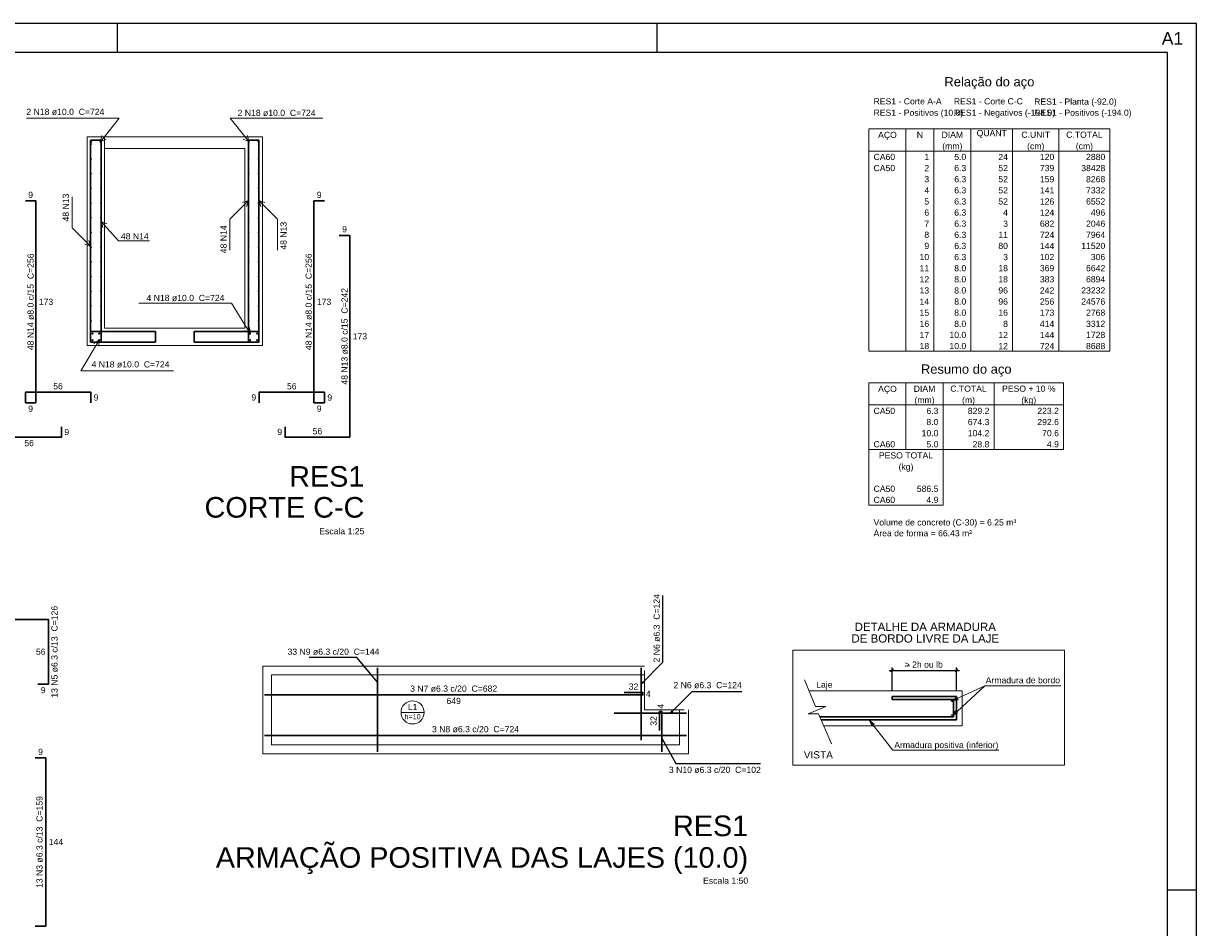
# Model space of a CAD drawing. Header units: millimetres. Extents: x 0 to 84.1, y 0 to 59.4.
# Tile 5 of 5: x 43.9 to 84.1, y 28.4 to 59.4. Entities that reach past the tile are written whole.
import ezdxf

# ---------------------------------------------------------------- set-up
doc = ezdxf.new("R2010")
doc.units = ezdxf.units.MM
doc.header["$MEASUREMENT"] = 0
doc.linetypes.add('NULL', pattern=[0])
doc.layers.get('0').update_dxf_attribs({"lineweight": 18})
for name, color, linetype, lineweight in [('Cotas', 1, 'Continuous', 0), ('Descrição da armadura', 7, 'Continuous', 0), ('DT-Arm complementar', 5, 'Continuous', 5), ('DT-Armadura', 2, 'Continuous', 30), ('DT-Armadura positiva', 2, 'Continuous', 30), ('DT-Barras na forma', 2, 'Continuous', 30), ('DT-Barras no corte', 5, 'Continuous', 5), ('DT-Barras rebatidas', 2, 'Continuous', 30), ('DT-Forma', 5, 'Continuous', 5), ('DT-Indicações', 9, 'Continuous', 5), ('DT-Relação do aço', 9, 'Continuous', 5), ('DT-Textos', 7, 'Continuous', 5), ('DT-Título', 3, 'Continuous', 20), ('Textos armaduras', 7, 'Continuous', 0)]:
    doc.layers.add(name, color=color, linetype=linetype, lineweight=lineweight)
doc.layers.add('SEDUC_MARF', color=1, linetype='Continuous')
doc.layers.add('SEDUC_MARGG', color=7, linetype='Continuous')
doc.styles.add('Arial', font='txt')
doc.dimstyles.get("Standard").update_dxf_attribs({"dimtxt": 0.18, "dimasz": 0.18, "dimexe": 0.18, "dimexo": 0.0625, "dimgap": 0.09, "dimtad": 0, "dimtih": 1, "dimtoh": 1, "dimdec": 4, "dimzin": 0, "dimdsep": 46, "dimtxsty": 'Standard', "dimcen": 0.09, "dimadec": 0, "dimazin": 0, "dimtfac": 1, "dimtdec": 4, "dimtofl": 0, "dimtmove": 0, "dimatfit": 3, "dimfxl": 1, "dimtolj": 1, "dimtzin": 0, "dimarcsym": 0})
doc.dimstyles.new('UM_50.000000', dxfattribs={"dimtxt": 0.18, "dimasz": 0.1, "dimexe": 0.1, "dimexo": 0.2, "dimgap": 0, "dimtad": 1, "dimtih": 1, "dimtoh": 1, "dimdec": 1, "dimlfac": 50, "dimzin": 0, "dimdsep": 46, "dimtxsty": 'Standard', "dimcen": 0.09, "dimdle": 0.1, "dimadec": 1, "dimazin": 2, "dimtfac": 1, "dimtdec": 4, "dimtofl": 0, "dimtmove": 0, "dimatfit": 3, "dimfxl": 1, "dimtolj": 1, "dimarcsym": 0})

# ---------------------------------------------------------------- blocks, each defined once
blk = doc.blocks.new('_Oblique')
at = {"color": 0, "linetype": 'ByBlock', "lineweight": -2}
blk.add_line((-0.5, -0.5), (0.5, 0.5), dxfattribs=at)
blk = doc.blocks.new('*D6')
at = {"layer": 'Defpoints', "color": 0}
for p in [(75.871, 37.225), (73.661, 36.33), (75.871, 36.33)]:
    blk.add_point(p, dxfattribs=at)
at = {"layer": 'DT-Relação do aço', "color": 0, "linetype": 'Continuous', "lineweight": -2}
for p, q in [((73.561, 37.225), (75.971, 37.225)), ((73.661, 36.53), (73.661, 37.325)), ((75.871, 36.53), (75.871, 37.325))]:
    blk.add_line(p, q, dxfattribs=at)
at = {"layer": 'DT-Relação do aço', "color": 0, "lineweight": -2, "xscale": 0.1, "yscale": 0.1, "zscale": 0.1, "rotation": 180}
blk.add_blockref('_Oblique', (73.661, 37.225), dxfattribs=at)
at = {"layer": 'DT-Relação do aço', "color": 0, "lineweight": -2, "xscale": 0.1, "yscale": 0.1, "zscale": 0.1}
blk.add_blockref('_Oblique', (75.871, 37.225), dxfattribs=at)

msp = doc.modelspace()

# ---------------------------------------------------------------- linework, layer by layer
at = {"layer": 'Cotas'}
msp.add_lwpolyline([(70.2604, 37.9179), (79.5684, 37.9179), (79.5684, 33.9779), (70.2604, 33.9779), (70.2604, 37.9179), (70.2604, 37.9179), (70.2604, 37.9179)], close=True, dxfattribs=at)
at = {"layer": 'DT-Arm complementar'}
for centre in [(75.7284, 36.1839), (75.7274, 35.6749)]:
    msp.add_circle(centre, 0.0391, dxfattribs=at)
at = {"layer": 'DT-Armadura'}
for p, q in [((75.8714, 36.3299), (73.6614, 36.3299)), ((73.6614, 36.3299), (73.6614, 36.2299)), ((75.7714, 36.2299), (73.6614, 36.2299)), ((75.7714, 35.6299), (75.7714, 36.2299)), ((75.8714, 35.5299), (75.8714, 36.3299)), ((71.1904, 35.6299), (75.7714, 35.6299)), ((71.2334, 35.5299), (75.8714, 35.5299))]:
    msp.add_line(p, q, dxfattribs=at)
at = {"layer": 'DT-Armadura positiva'}
for points in [[(56.0183, 34.4311), (56.0183, 37.3145)], [(65.0617, 34.8312), (65.0617, 37.3145)], [(52.1477, 36.3839), (65.1217, 36.3839), (65.1217, 36.4639), (64.4784, 36.4639)], [(65.7721, 34.4311), (65.7721, 35.8145), (65.6921, 35.8145), (65.6921, 35.1712)], [(64.1384, 35.7545), (66.6217, 35.7545)], [(52.1477, 34.9946), (66.6217, 34.9946)]]:
    msp.add_lwpolyline(points, dxfattribs=at)
at = {"layer": 'DT-Barras na forma'}
for points in [[(46.5502, 55.3977), (46.1902, 55.3977), (46.1902, 48.4777), (48.4102, 48.4777), (48.4102, 48.8377)], [(48.4102, 48.4777), (48.4102, 48.8377), (46.1902, 48.8377), (46.1902, 48.4777), (46.5502, 48.4777), (46.5502, 55.3977), (46.1902, 55.3977)], [(49.737, 48.8377), (49.737, 48.4777), (51.957, 48.4777), (51.957, 55.3977), (51.597, 55.3977)], [(51.957, 55.3977), (51.597, 55.3977), (51.597, 48.4777), (51.957, 48.4777), (51.957, 48.8377), (49.737, 48.8377), (49.737, 48.4777)]]:
    msp.add_lwpolyline(points, dxfattribs=at)
at = {"layer": 'DT-Barras no corte'}
for centre, radius in [((46.2102, 55.3477), 0.02), ((46.2028, 55.2654), 0.0126), ((46.5302, 55.3477), 0.02), ((46.5376, 55.2654), 0.0126), ((51.613, 55.3517), 0.016), ((51.6096, 55.2654), 0.0126), ((51.941, 55.3517), 0.016), ((51.9444, 55.2654), 0.0126), ((46.2028, 54.7608), 0.0126), ((46.5376, 54.7608), 0.0126), ((51.6096, 54.7608), 0.0126), ((51.9444, 54.7608), 0.0126), ((46.2028, 54.2561), 0.0126), ((46.5376, 54.2561), 0.0126), ((51.6096, 54.2561), 0.0126), ((51.9444, 54.2561), 0.0126), ((46.2028, 53.7515), 0.0126), ((46.5376, 53.7515), 0.0126), ((51.6096, 53.7515), 0.0126), ((51.9444, 53.7515), 0.0126), ((46.2028, 53.2469), 0.0126), ((46.5376, 53.2469), 0.0126), ((51.6096, 53.2469), 0.0126), ((51.9444, 53.2469), 0.0126), ((46.2028, 52.7423), 0.0126), ((46.5376, 52.7423), 0.0126), ((51.6096, 52.7423), 0.0126), ((51.9444, 52.7423), 0.0126), ((46.2028, 52.2377), 0.0126), ((46.5376, 52.2377), 0.0126), ((51.6096, 52.2377), 0.0126), ((51.9444, 52.2377), 0.0126), ((46.2028, 51.7331), 0.0126), ((46.5376, 51.7331), 0.0126), ((51.6096, 51.7331), 0.0126), ((51.9444, 51.7331), 0.0126), ((46.2028, 51.2285), 0.0126), ((46.5376, 51.2285), 0.0126), ((51.6096, 51.2285), 0.0126), ((51.9444, 51.2285), 0.0126), ((46.2028, 50.7238), 0.0126), ((46.5376, 50.7238), 0.0126), ((51.6096, 50.7238), 0.0126), ((51.9444, 50.7238), 0.0126), ((46.2028, 50.2192), 0.0126), ((46.5376, 50.2192), 0.0126), ((51.6096, 50.2192), 0.0126), ((51.9444, 50.2192), 0.0126), ((46.2028, 49.7146), 0.0126), ((46.5376, 49.7146), 0.0126), ((51.6096, 49.7146), 0.0126), ((51.9444, 49.7146), 0.0126), ((46.2028, 49.21), 0.0126), ((46.5376, 49.21), 0.0126), ((51.6096, 49.21), 0.0126), ((51.9444, 49.21), 0.0126), ((46.2548, 48.7697), 0.02), ((46.4856, 48.7697), 0.02), ((51.6548, 48.7697), 0.02), ((51.8992, 48.7697), 0.02), ((46.2548, 48.5457), 0.02), ((46.4856, 48.5457), 0.02), ((51.6548, 48.5457), 0.02), ((51.8992, 48.5457), 0.02)]:
    msp.add_circle(centre, radius, dxfattribs=at)
at = {"layer": 'DT-Barras rebatidas'}
for points in [[(46.1931, 46.3992), (46.1931, 46.7592), (43.9531, 46.7592), (43.9531, 46.3992), (44.3131, 46.3992), (44.3131, 53.3192), (43.9531, 53.3192)], [(54.2047, 53.3192), (53.8447, 53.3192), (53.8447, 46.3992), (54.2047, 46.3992), (54.2047, 46.7592), (51.9647, 46.7592), (51.9647, 46.3992)], [(43.33, 52.1371), (42.97, 52.1371), (42.97, 45.2171), (45.19, 45.2171), (45.19, 45.5771)], [(52.854, 45.5771), (52.854, 45.2171), (55.074, 45.2171), (55.074, 52.1371), (54.714, 52.1371)], [(44.3841, 36.754), (44.7441, 36.754), (44.7441, 38.974), (42.5241, 38.974), (42.5241, 38.614)], [(44.2933, 28.4592), (44.6533, 28.4592), (44.6533, 34.226), (44.2933, 34.226)]]:
    msp.add_lwpolyline(points, dxfattribs=at)
at = {"layer": 'DT-Forma'}
for p, q in [((46.0702, 55.5177), (46.6702, 55.5177)), ((46.0702, 55.5177), (46.0702, 48.9577)), ((46.6702, 55.5177), (46.6702, 48.9577)), ((46.6702, 55.5177), (51.477, 55.5177)), ((51.477, 55.5177), (52.077, 55.5177)), ((52.077, 55.5177), (52.077, 48.9577)), ((46.6702, 55.1177), (51.477, 55.1177)), ((51.477, 55.1177), (51.477, 48.9577)), ((46.0702, 48.9577), (46.0702, 48.3577)), ((46.6702, 48.9577), (51.477, 48.9577)), ((52.077, 48.9577), (52.077, 48.3577)), ((46.0702, 48.3577), (46.6702, 48.3577)), ((46.6702, 48.3577), (51.477, 48.3577)), ((51.477, 48.3577), (52.077, 48.3577)), ((52.0877, 34.3711), (52.0877, 37.3745)), ((52.0877, 37.3745), (65.1817, 37.3745)), ((52.3877, 34.6711), (52.3877, 37.0745)), ((52.3877, 37.0745), (65.1817, 37.0745)), ((65.1817, 35.8745), (65.1817, 37.2245)), ((65.1817, 35.8745), (65.1817, 37.2245)), ((70.6564, 36.8999), (71.0384, 35.9939)), ((70.8124, 36.5299), (76.0714, 36.5299)), ((76.0714, 36.5299), (76.0714, 35.3299)), ((65.1817, 35.8745), (66.5317, 35.8745)), ((65.1817, 35.8745), (66.5317, 35.8745)), ((66.3817, 34.6711), (66.3817, 35.8745)), ((66.6817, 34.3711), (66.6817, 35.8745)), ((71.0924, 35.8649), (70.7914, 35.7389)), ((71.3944, 35.9939), (71.0384, 35.9939)), ((71.3944, 35.9939), (71.0924, 35.8649)), ((70.7914, 35.7389), (71.1444, 35.7389)), ((71.1444, 35.7389), (71.5814, 34.7069)), ((76.0714, 35.3299), (71.3174, 35.3299)), ((52.3877, 34.6711), (58.8289, 34.6711)), ((58.8289, 34.6711), (66.3817, 34.6711)), ((52.0877, 34.3711), (58.8289, 34.3711)), ((58.8289, 34.3711), (66.6817, 34.3711))]:
    msp.add_line(p, q, dxfattribs=at)
at = {"layer": 'DT-Indicações'}
for p, q in [((43.9886, 56.1531), (47.1656, 56.1531)), ((46.5302, 55.3477), (47.1656, 56.1531)), ((54.1546, 56.1531), (50.9776, 56.1531)), ((51.613, 55.3517), (50.9776, 56.1531)), ((46.5302, 55.3477), (46.5716, 55.5554)), ((51.613, 55.3517), (51.5711, 55.5593)), ((46.5302, 55.3477), (46.7226, 55.4363)), ((51.613, 55.3517), (51.4204, 55.4398)), ((45.5548, 52.4001), (45.5548, 53.4591)), ((51.597, 53.3266), (50.9616, 52.6912)), ((51.597, 53.3266), (51.3956, 53.2611)), ((51.597, 53.3266), (51.5316, 53.1252)), ((51.957, 53.3266), (52.1584, 53.2611)), ((51.957, 53.3266), (52.0225, 53.1252)), ((51.957, 53.3266), (52.5924, 52.6912)), ((50.9616, 52.6912), (50.9616, 51.6322)), ((52.5924, 52.6912), (52.5924, 51.6322)), ((46.1902, 51.7647), (45.5548, 52.4001)), ((46.5502, 52.6125), (46.6048, 52.4078)), ((46.5502, 52.6125), (46.7479, 52.5363)), ((46.5502, 52.6125), (47.1507, 51.944)), ((46.1902, 51.7647), (46.1248, 51.9661)), ((48.2097, 51.944), (47.1507, 51.944)), ((46.1902, 51.7647), (45.9888, 51.8301)), ((51.0194, 49.8171), (47.8424, 49.8171)), ((51.6548, 48.7697), (51.0194, 49.8171)), ((51.6548, 48.7697), (51.4747, 48.8812)), ((51.6548, 48.7697), (51.6391, 48.9809)), ((46.4856, 48.5457), (45.8502, 47.4983)), ((46.4856, 48.5457), (46.3055, 48.4342)), ((46.4856, 48.5457), (46.4699, 48.3345)), ((45.8502, 47.4983), (49.0272, 47.4983)), ((75.7284, 36.1839), (76.8394, 36.6919)), ((75.7294, 35.6699), (76.8394, 36.6919)), ((76.8394, 36.6919), (79.4484, 36.6919)), ((72.8934, 35.5079), (73.6884, 34.4879)), ((73.6884, 34.4879), (77.3284, 34.4879))]:
    msp.add_line(p, q, dxfattribs=at)
for points in [[(75.7284, 36.1839), (75.9252, 36.2178), (75.8819, 36.3124), (75.7284, 36.1839)], [(75.7294, 35.6699), (75.906, 35.7631), (75.8355, 35.8396), (75.7294, 35.6699)], [(72.8934, 35.5079), (72.9719, 35.3243), (73.0539, 35.3883), (72.8934, 35.5079)]]:
    msp.add_lwpolyline(points, dxfattribs=at)
at = {"layer": 'DT-Relação do aço', "linetype": 'Continuous'}
for p, q in [((72.8694, 55.7901), (81.1296, 55.7901)), ((72.8694, 55.7901), (72.8694, 55.0276)), ((74.1402, 55.7901), (74.1402, 55.0276)), ((75.0933, 55.7901), (75.0933, 55.0276)), ((76.3641, 55.7901), (76.3641, 55.0276)), ((77.7938, 55.7901), (77.7938, 55.0276)), ((79.3823, 55.7901), (79.3823, 55.0276)), ((81.1296, 55.7901), (81.1296, 55.0276)), ((72.8694, 55.0276), (81.1296, 55.0276)), ((72.8694, 55.0276), (72.8694, 48.1653)), ((74.1402, 55.0276), (74.1402, 48.1653)), ((75.0933, 55.0276), (75.0933, 48.1653)), ((76.3641, 55.0276), (76.3641, 48.1653)), ((77.7938, 55.0276), (77.7938, 48.1653)), ((79.3823, 55.0276), (79.3823, 48.1653)), ((81.1296, 55.0276), (81.1296, 48.1653)), ((72.8694, 48.1653), (81.1296, 48.1653)), ((72.8694, 47.0851), (79.5411, 47.0851)), ((72.8694, 47.0851), (72.8694, 46.3227)), ((74.1402, 47.0851), (74.1402, 46.3227)), ((75.411, 47.0851), (75.411, 46.3227)), ((77.1584, 47.0851), (77.1584, 46.3227)), ((79.5411, 47.0851), (79.5411, 46.3227)), ((72.8694, 46.3227), (79.5411, 46.3227)), ((72.8694, 46.3227), (72.8694, 44.7977)), ((74.1402, 46.3227), (74.1402, 44.7977)), ((75.411, 46.3227), (75.411, 44.7977)), ((77.1584, 46.3227), (77.1584, 44.7977)), ((79.5411, 46.3227), (79.5411, 44.7977)), ((72.8694, 44.7977), (79.5411, 44.7977)), ((72.8694, 44.7977), (72.8694, 43.654)), ((75.411, 44.7977), (75.411, 43.654)), ((72.8694, 43.654), (72.8694, 42.8915)), ((75.411, 43.654), (75.411, 42.8915)), ((72.8694, 42.8915), (75.411, 42.8915))]:
    msp.add_line(p, q, dxfattribs=at)
at = {"layer": 'DT-Textos'}
msp.add_line((56.8298, 35.7863), (57.6238, 35.7863), dxfattribs=at)
msp.add_circle((57.2268, 35.7863), 0.3971, dxfattribs=at)
at = {"layer": 'SEDUC_MARF'}
for p, q in [((47.1, 59.4), (47.1, 58.4)), ((65.6, 59.4), (65.6, 58.4)), ((83.1, 29.7), (84.1, 29.7))]:
    msp.add_line(p, q, dxfattribs=at)
msp.add_lwpolyline([(84.1, 59.4), (0, 59.4), (0, 0), (84.1, 0)], close=True, dxfattribs=at)
at = {"layer": 'SEDUC_MARGG'}
msp.add_lwpolyline([(2.5, 1), (83.1, 1), (83.1, 58.4), (2.5, 58.4)], close=True, dxfattribs=at)

# ---------------------------------------------------------------- texts
at = {"layer": 'Defpoints', "linetype": 'NULL', "insert": (82.9065, 59.1027), "char_height": 0.432, "width": 4.360829, "attachment_point": 1, "line_spacing_factor": 0.9, "style": 'Arial'}
msp.add_mtext('A1', dxfattribs=at)
at = {"layer": 'Descrição da armadura', "linetype": 'NULL', "char_height": 0.2118, "line_spacing_factor": 0.9, "style": 'Arial'}
for s, insert, width, attachment_point in [('2 N18 ø10.0  C=724', (43.9883, 56.2589), 5.239541, 7), ('2 N18 ø10.0  C=724', (52.564, 56.223), 5.239541, 8), ('48 N14', (48.1803, 51.9971), 1.870273, 9), ('4 N18 ø10.0  C=724', (49.441, 49.8806), 5.239541, 8), ('4 N18 ø10.0  C=724', (46.2207, 47.6039), 5.239541, 7), ('33 N9 ø6.3 c/20  C=144', (52.9392, 37.7556), 6.174395, 7), ('3 N7 ø6.3 c/20  C=682', (58.6347, 36.4899), 5.851826, 8), ('2 N6 ø6.3  C=124', (68.5127, 36.6093), 4.594404, 9), ('3 N8 ø6.3 c/20  C=724', (59.3847, 35.1002), 5.851826, 8)]:
    msp.add_mtext(s, dxfattribs=dict(at, insert=insert, width=width, attachment_point=attachment_point))
for s, insert, width, attachment_point, rotation in [('48 N13', (45.449, 52.6123), 1.870273, 7, 90.00021), ('48 N14', (50.856, 52.4789), 1.870273, 9, 90.00021), ('48 N13', (52.9112, 52.5998), 1.870273, 9, 90.00021), ('48 N14 ø8.0 c/15  C=256', (44.2432, 49.8592), 6.496963, 8, 90.00021), ('48 N14 ø8.0 c/15  C=256', (53.7748, 49.8592), 6.496963, 8, 90.00021), ('48 N13 ø8.0 c/15  C=242', (55.0041, 48.6771), 6.496963, 8, 90.00021), ('2 N6 ø6.3  C=124', (65.7048, 39.8414), 4.594404, 9, 90.00021), ('13 N5 ø6.3 c/13  C=126', (45.0616, 37.8638), 6.174395, 8, 90.00021), ('3 N10 ø6.3 c/20  C=102', (69.1628, 33.7062), 6.174395, 9, 0.00084), ('13 N3 ø6.3 c/13  C=159', (44.5475, 31.3426), 6.174395, 8, 90.00021)]:
    msp.add_mtext(s, dxfattribs=dict(at, insert=insert, width=width, attachment_point=attachment_point, rotation=rotation))
at = {"layer": 'DT-Relação do aço', "color": 7, "linetype": 'NULL', "line_spacing_factor": 0.9, "style": 'Arial'}
for s, insert, char_height, width, attachment_point in [('Relação do aço', (76.9995, 57.1456), 0.3177, 6.115312, 8), ('RES1 - Corte A-A', (73.0283, 56.6225), 0.2118, 4.576846, 7), ('RES1 - Corte C-C', (75.7817, 56.6225), 0.2118, 4.64085, 7), ('RES1 - Planta (-92.0)', (78.5351, 56.5526), 0.2118, 5.544551, 7), ('RES1 - Positivos (10.0)', (73.0283, 56.1714), 0.2118, 6.027695, 7), ('RES1 - Negativos (-194.0)', (75.7817, 56.1714), 0.2118, 6.801689, 7), ('RES1 - Positivos (-194.0)', (78.5351, 56.1714), 0.2118, 6.543408, 7), ('AÇO', (73.5048, 55.4089), 0.2118, 1.256855, 8), ('N', (74.6168, 55.4788), 0.2118, 0.418857, 8), ('DIAM', (75.7287, 55.4788), 0.2118, 1.45, 8), ('QUANT', (77.079, 55.4788), 0.2118, 2.03, 8), ('C.UNIT', (78.588, 55.4788), 0.2118, 1.933145, 8), ('C.TOTAL', (80.256, 55.4788), 0.2118, 2.449141, 8), ('(mm)', (75.7287, 55.0276), 0.2118, 1.352578, 8), ('(cm)', (78.588, 55.0276), 0.2118, 1.159434, 8), ('(cm)', (80.256, 55.0276), 0.2118, 1.159434, 8), ('CA60', (73.0283, 54.7163), 0.2118, 1.45085, 7), ('1', (74.9345, 54.7163), 0.2118, 0.322568, 9), ('5.0', (76.2053, 54.7163), 0.2118, 0.806279, 9), ('24', (77.6349, 54.7163), 0.2118, 0.645137, 9), ('120', (79.2234, 54.7163), 0.2118, 0.967705, 9), ('2880', (80.9708, 54.7163), 0.2118, 1.290273, 9), ('CA50', (73.0283, 54.3351), 0.2118, 1.45085, 7), ('2', (74.9345, 54.3351), 0.2118, 0.322568, 9), ('6.3', (76.2053, 54.3351), 0.2118, 0.806279, 9), ('52', (77.6349, 54.3351), 0.2118, 0.645137, 9), ('739', (79.2234, 54.3351), 0.2118, 0.967705, 9), ('38428', (80.9708, 54.3351), 0.2118, 1.612842, 9), ('3', (74.9345, 53.9538), 0.2118, 0.322568, 9), ('6.3', (76.2053, 53.9538), 0.2118, 0.806279, 9), ('52', (77.6349, 53.9538), 0.2118, 0.645137, 9), ('159', (79.2234, 53.9538), 0.2118, 0.967705, 9), ('8268', (80.9708, 53.9538), 0.2118, 1.290273, 9), ('4', (74.9345, 53.5726), 0.2118, 0.322568, 9), ('6.3', (76.2053, 53.5726), 0.2118, 0.806279, 9), ('52', (77.6349, 53.5726), 0.2118, 0.645137, 9), ('141', (79.2234, 53.5726), 0.2118, 0.967705, 9), ('7332', (80.9708, 53.5726), 0.2118, 1.290273, 9), ('5', (74.9345, 53.1913), 0.2118, 0.322568, 9), ('6', (74.9345, 52.8101), 0.2118, 0.322568, 9), ('6.3', (76.2053, 53.1913), 0.2118, 0.806279, 9), ('6.3', (76.2053, 52.8101), 0.2118, 0.806279, 9), ('52', (77.6349, 53.1913), 0.2118, 0.645137, 9), ('4', (77.6349, 52.8101), 0.2118, 0.322568, 9), ('126', (79.2234, 53.1913), 0.2118, 0.967705, 9), ('124', (79.2234, 52.8101), 0.2118, 0.967705, 9), ('6552', (80.9708, 53.1913), 0.2118, 1.290273, 9), ('496', (80.9708, 52.8101), 0.2118, 0.967705, 9), ('7', (74.9345, 52.4289), 0.2118, 0.322568, 9), ('6.3', (76.2053, 52.4289), 0.2118, 0.806279, 9), ('3', (77.6349, 52.4289), 0.2118, 0.322568, 9), ('682', (79.2234, 52.4289), 0.2118, 0.967705, 9), ('2046', (80.9708, 52.4289), 0.2118, 1.290273, 9), ('8', (74.9345, 52.0476), 0.2118, 0.322568, 9), ('6.3', (76.2053, 52.0476), 0.2118, 0.806279, 9), ('11', (77.6349, 52.0476), 0.2118, 0.645137, 9), ('724', (79.2234, 52.0476), 0.2118, 0.967705, 9), ('7964', (80.9708, 52.0476), 0.2118, 1.290273, 9), ('9', (74.9345, 51.6664), 0.2118, 0.322568, 9), ('6.3', (76.2053, 51.6664), 0.2118, 0.806279, 9), ('80', (77.6349, 51.6664), 0.2118, 0.645137, 9), ('144', (79.2234, 51.6664), 0.2118, 0.967705, 9), ('11520', (80.9708, 51.6664), 0.2118, 1.612842, 9), ('10', (74.9345, 51.2851), 0.2118, 0.645137, 9), ('6.3', (76.2053, 51.2851), 0.2118, 0.806279, 9), ('3', (77.6349, 51.2851), 0.2118, 0.322568, 9), ('102', (79.2234, 51.2851), 0.2118, 0.967705, 9), ('306', (80.9708, 51.2851), 0.2118, 0.967705, 9), ('11', (74.9345, 50.9039), 0.2118, 0.645137, 9), ('8.0', (76.2053, 50.9039), 0.2118, 0.806279, 9), ('18', (77.6349, 50.9039), 0.2118, 0.645137, 9), ('369', (79.2234, 50.9039), 0.2118, 0.967705, 9), ('6642', (80.9708, 50.9039), 0.2118, 1.290273, 9), ('12', (74.9345, 50.5227), 0.2118, 0.645137, 9), ('8.0', (76.2053, 50.5227), 0.2118, 0.806279, 9), ('18', (77.6349, 50.5227), 0.2118, 0.645137, 9), ('383', (79.2234, 50.5227), 0.2118, 0.967705, 9), ('6894', (80.9708, 50.5227), 0.2118, 1.290273, 9), ('13', (74.9345, 50.1414), 0.2118, 0.645137, 9), ('8.0', (76.2053, 50.1414), 0.2118, 0.806279, 9), ('96', (77.6349, 50.1414), 0.2118, 0.645137, 9), ('242', (79.2234, 50.1414), 0.2118, 0.967705, 9), ('23232', (80.9708, 50.1414), 0.2118, 1.612842, 9), ('14', (74.9345, 49.7602), 0.2118, 0.645137, 9), ('8.0', (76.2053, 49.7602), 0.2118, 0.806279, 9), ('96', (77.6349, 49.7602), 0.2118, 0.645137, 9), ('256', (79.2234, 49.7602), 0.2118, 0.967705, 9), ('24576', (80.9708, 49.7602), 0.2118, 1.612842, 9), ('15', (74.9345, 49.3789), 0.2118, 0.645137, 9), ('8.0', (76.2053, 49.3789), 0.2118, 0.806279, 9), ('16', (77.6349, 49.3789), 0.2118, 0.645137, 9), ('173', (79.2234, 49.3789), 0.2118, 0.967705, 9), ('2768', (80.9708, 49.3789), 0.2118, 1.290273, 9), ('16', (74.9345, 48.9977), 0.2118, 0.645137, 9), ('8.0', (76.2053, 48.9977), 0.2118, 0.806279, 9), ('8', (77.6349, 48.9977), 0.2118, 0.322568, 9), ('414', (79.2234, 48.9977), 0.2118, 0.967705, 9), ('3312', (80.9708, 48.9977), 0.2118, 1.290273, 9), ('17', (74.9345, 48.6165), 0.2118, 0.645137, 9), ('10.0', (76.2053, 48.6165), 0.2118, 1.128848, 9), ('12', (77.6349, 48.6165), 0.2118, 0.645137, 9), ('144', (79.2234, 48.6165), 0.2118, 0.967705, 9), ('1728', (80.9708, 48.6165), 0.2118, 1.290273, 9), ('18', (74.9345, 48.2352), 0.2118, 0.645137, 9), ('10.0', (76.2053, 48.2352), 0.2118, 1.128848, 9), ('12', (77.6349, 48.2352), 0.2118, 0.645137, 9), ('724', (79.2234, 48.2352), 0.2118, 0.967705, 9), ('8688', (80.9708, 48.2352), 0.2118, 1.290273, 9), ('Resumo do aço', (76.2053, 47.2969), 0.3177, 6.163437, 8), ('DIAM', (74.7756, 46.7738), 0.2118, 1.45, 8), ('C.TOTAL', (76.2847, 46.7738), 0.2118, 2.449141, 8), ('PESO + 10 %', (78.3498, 46.7738), 0.2118, 3.594697, 8), ('AÇO', (73.5048, 46.7039), 0.2118, 1.256855, 8), ('CA50', (73.0283, 46.0113), 0.2118, 1.45085, 7), ('(mm)', (74.7756, 46.3227), 0.2118, 1.352578, 8), ('6.3', (75.2522, 46.0113), 0.2118, 0.806279, 9), ('(m)', (76.2847, 46.3227), 0.2118, 0.869434, 8), ('829.2', (76.9995, 46.0113), 0.2118, 1.451416, 9), ('(kg)', (78.3498, 46.3227), 0.2118, 0.998857, 8), ('223.2', (79.3823, 46.0113), 0.2118, 1.451416, 9), ('8.0', (75.2522, 45.6301), 0.2118, 0.806279, 9), ('674.3', (76.9995, 45.6301), 0.2118, 1.451416, 9), ('292.6', (79.3823, 45.6301), 0.2118, 1.451416, 9), ('10.0', (75.2522, 45.2488), 0.2118, 1.128848, 9), ('104.2', (76.9995, 45.2488), 0.2118, 1.451416, 9), ('70.6', (79.3823, 45.2488), 0.2118, 1.128848, 9), ('CA60', (73.0283, 44.8676), 0.2118, 1.45085, 7), ('5.0', (75.2522, 44.8676), 0.2118, 0.806279, 9), ('28.8', (76.9995, 44.8676), 0.2118, 1.128848, 9), ('4.9', (79.3823, 44.8676), 0.2118, 0.806279, 9), ('PESO TOTAL', (74.1402, 44.4864), 0.2118, 3.641992, 8), ('(kg)', (74.1402, 44.0352), 0.2118, 0.998857, 8), ('CA50', (73.0283, 43.3426), 0.2118, 1.45085, 7), ('586.5', (75.2522, 43.3426), 0.2118, 1.451416, 9), ('CA60', (73.0283, 42.9614), 0.2118, 1.45085, 7), ('4.9', (75.2522, 42.9614), 0.2118, 0.806279, 9), ('Volume de concreto (C-30) = 6.25 m³', (73.0283, 42.129), 0.2118, 9.590391, 7), ('Área de forma = 66.43 m²', (73.0283, 41.8177), 0.2118, 6.624971, 7)]:
    msp.add_mtext(s, dxfattribs=dict(at, insert=insert, char_height=char_height, width=width, attachment_point=attachment_point))
at = {"layer": 'DT-Textos', "linetype": 'NULL', "line_spacing_factor": 0.798, "style": 'Arial'}
for s, insert, char_height, width, attachment_point in [('DETALHE DA ARMADURA', (74.801, 38.5743), 0.2824, 9.578232, 8), ('DE BORDO LIVRE DA LAJE', (74.801, 38.1753), 0.2824, 10.012793, 8), ('> 2h ou lb', (74.095, 37.318), 0.2118, 2.563838, 7), ('_', (74.109, 37.366), 0.2118, 0.322568, 7), ('Armadura de bordo', (76.872, 36.779), 0.2118, 4.997402, 7), ('Laje', (71.063, 36.5681), 0.2118, 1.096563, 7), ('h=10', (57.2268, 35.5487), 0.1765, 1.126221, 8), ('L1', (57.2268, 35.8663), 0.2118, 0.645137, 8), ('Armadura positiva (inferior)', (77.306, 34.5001), 0.2118, 6.994551, 9), ('VISTA', (70.637, 34.2056), 0.2471, 2.022754, 7)]:
    msp.add_mtext(s, dxfattribs=dict(at, insert=insert, char_height=char_height, width=width, attachment_point=attachment_point))
at = {"layer": 'DT-Título', "linetype": 'NULL', "attachment_point": 9, "line_spacing_factor": 0.798, "style": 'Arial'}
for s, insert, char_height, width in [('RES1', (55.5737, 43.5117), 0.706, 5.172363), ('CORTE C-C', (55.5737, 42.4527), 0.706, 10.999248), ('Escala 1:25', (55.5737, 41.8877), 0.2118, 3.03084), ('RES1', (68.7304, 31.5352), 0.706, 5.172363), ('ARMAÇÃO POSITIVA DAS LAJES (10.0)', (68.7304, 30.2432), 0.706, 36.640635), ('Escala 1:50', (68.7304, 29.9111), 0.2118, 3.03084)]:
    msp.add_mtext(s, dxfattribs=dict(at, insert=insert, char_height=char_height, width=width))
at = {"layer": 'Textos armaduras', "linetype": 'NULL', "char_height": 0.2118, "line_spacing_factor": 0.9, "style": 'Arial'}
for s, insert, width, attachment_point in [('9', (44.1331, 53.4165), 0.722568, 8), ('9', (54.0247, 53.4165), 0.722568, 8), ('9', (54.894, 52.2344), 0.722568, 8), ('173', (44.4131, 49.9651), 1.367705, 1), ('173', (53.9447, 49.9651), 1.367705, 1), ('173', (55.174, 48.783), 1.367705, 1), ('56', (45.0731, 46.8565), 1.045137, 8), ('56', (53.0847, 46.8565), 1.045137, 8), ('9', (46.2931, 46.6851), 0.722568, 1), ('9', (51.8647, 46.4733), 0.722568, 9), ('9', (54.3047, 46.6851), 0.722568, 1), ('9', (44.1331, 46.3019), 0.722568, 2), ('9', (54.0247, 46.3019), 0.722568, 2), ('9', (45.29, 45.503), 0.722568, 1), ('9', (52.754, 45.2912), 0.722568, 9), ('56', (53.964, 45.3144), 1.045137, 8), ('56', (44.08, 45.1198), 1.045137, 2), ('56', (44.6441, 37.7581), 1.045137, 9), ('9', (44.5641, 36.6567), 0.722568, 2), ('32', (64.8001, 36.5612), 1.045137, 8), ('649', (58.6347, 36.2866), 1.367705, 2), ('4', (65.2217, 36.5298), 0.722568, 1), ('9', (44.4733, 34.3233), 0.722568, 8), ('144', (44.7533, 31.4485), 1.367705, 1)]:
    msp.add_mtext(s, dxfattribs=dict(at, insert=insert, width=width, attachment_point=attachment_point))
at = {"layer": 'Textos armaduras', "linetype": 'NULL', "char_height": 0.2118, "rotation": 90.00021, "line_spacing_factor": 0.9, "style": 'Arial'}
for s, insert, width, attachment_point in [('4', (65.838, 35.9145), 0.722568, 7), ('32', (65.5948, 35.4928), 1.045137, 8)]:
    msp.add_mtext(s, dxfattribs=dict(at, insert=insert, width=width, attachment_point=attachment_point))

# ---------------------------------------------------------------- dimensions: what is measured, and where the dimension line sits
at = {"layer": 'DT-Relação do aço', "linetype": 'Continuous'}
dim = msp.add_linear_dim(base=(75.8714, 37.2249), p1=(73.6614, 36.3299), p2=(75.8714, 36.3299), text=' ', dimstyle='UM_50.000000', override={"dimtxt": 0.2118, "dimasz": 0.1, "dimexe": 0.1, "dimexo": 0.2, "dimtad": 1, "dimtih": 0, "dimtoh": 0, "dimdec": 1, "dimlfac": 50, "dimzin": 8, "dimtxsty": 'Arial', "dimblk": 'Oblique', "dimblk1": 'Oblique', "dimblk2": 'Oblique', "dimsah": 1, "dimdle": 0.1, "dimse1": 0, "dimse2": 0, "dimclrt": 7, "dimadec": 1, "dimazin": 3, "dimtmove": 2, "dimldrblk": 'Oblique'}, dxfattribs=at)
dim.commit()
dim.dimension.update_dxf_attribs({"geometry": '*D6', "text_midpoint": (74.7664, 37.3308), "dimtype": 160, "text_rotation": 0.00573})

# ---------------------------------------------------------------- leaders
at = {"layer": 'Cotas'}
for points in [[(56.0183, 36.8219), (55.3113, 37.6633), (53.6861, 37.6633)], [(65.7721, 34.9046), (66.253, 34.0299), (69.155, 34.0299)]]:
    msp.add_leader(points, dimstyle='Standard', override={"dimasz": 0.15}, dxfattribs=at)
at = {"layer": 'DT-Indicações'}
for points in [[(65.0617, 36.7557), (65.8105, 37.5046), (65.8105, 39.7911)], [(66.063, 35.7545), (66.8118, 36.5033), (68.5123, 36.5033)]]:
    msp.add_leader(points, dimstyle='Standard', override={"dimasz": 0.1, "dimldrblk": 'Closed'}, dxfattribs=at)

doc.saveas('drawing.dxf')
